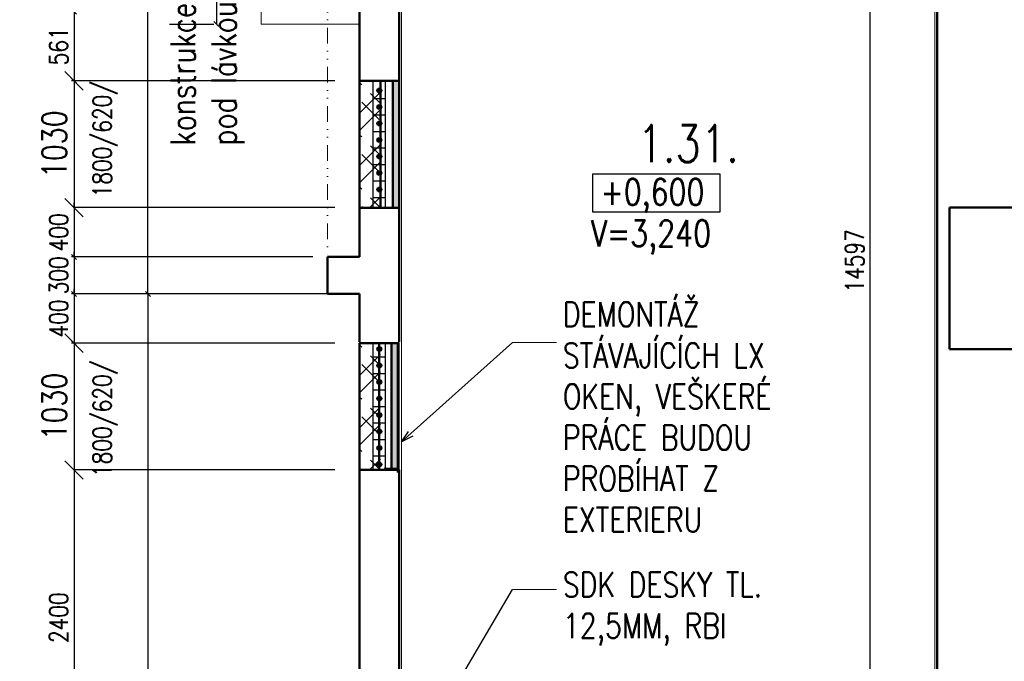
# Model space of a CAD drawing. Header units: millimetres. Extents: x -238874 to 551972, y -298952 to 658415.
# Tile 111 of 256: x 32308 to 40303, y 52035 to 57245. Entities that reach past the tile are written whole.
import ezdxf

# ---------------------------------------------------------------- set-up
doc = ezdxf.new("R2010")
doc.units = ezdxf.units.MM
doc.header["$LTSCALE"] = 20
doc.linetypes.add('DIVIDE2', pattern=[15.875, 6.35, -3.175, 0, -3.175, 0, -3.175])
doc.layers.add('00_HEDVIKA_DEMOLICE', color=2, linetype='Continuous', lineweight=30, transparency=0.3)
for name, color, linetype, lineweight in [('00_HEDVIKA_OBRYS', 1, 'Continuous', 50), ('CKIZOLACE', 4, 'Continuous', 18), ('CKKOTY', 3, 'Continuous', 18), ('CKSTENY_SRAF', 8, 'Continuous', 18), ('CKTEXTY_MALE', 140, 'Continuous', 18), ('HEDVIKA_OKNA_PARAPET', 70, 'Continuous', 18), ('NOSNÉ', 8, 'Continuous', 50), ('PRUCHODY', 7, 'Continuous', 18)]:
    doc.layers.add(name, color=color, linetype=linetype, lineweight=lineweight)
doc.layers.add('CZ', color=255, linetype='Continuous')
doc.layers.add('KOTY', color=8, linetype='Continuous')
doc.styles.add('SIMPLEX', font='SIMPLEX.shx', dxfattribs={"width": 0.8, "bigfont": 'CAD13.shx'})
doc.styles.get("Standard").update_dxf_attribs({"font": 'simplex.shx', "width": 0.8})
doc.linetypes.add('IZOLACE_TEPELNA_U', pattern='A,0.00254,-2.54,[216,CADKON.SHX,S=2.54,R=0,X=-2.54,Y=0],-15.24,[216,CADKON.SHX,S=2.54,R=180,X=2.54,Y=0],-2.54', length=20.32254)
doc.dimstyles.new('CADKON', dxfattribs={"dimscale": 100, "dimtxt": 2, "dimasz": 1.5, "dimexe": 0, "dimexo": 2, "dimgap": 0.6, "dimtad": 1, "dimrnd": 1, "dimtxsty": 'Standard', "dimblk1": 'OBLIQUE', "dimblk2": 'OBLIQUE', "dimsah": 1, "dimcen": 2.5, "dimadec": 1, "dimazin": 2, "dimtfac": 1, "dimtix": 1, "dimtmove": 2, "dimatfit": 3, "dimldrblk": 'OPEN30', "dimfxl": 5, "dimtfill": 1, "dimtolj": 1, "dimarcsym": 0})
doc.dimstyles.new('CKA', dxfattribs={"dimtxt": 200, "dimasz": 40, "dimexe": 20, "dimexo": 0.2, "dimgap": 50, "dimtad": 1, "dimdec": 0, "dimrnd": 1, "dimzin": 0, "dimdsep": 46, "dimtxsty": 'Standard', "dimblk1": 'OBLIQUE', "dimblk2": 'OBLIQUE', "dimsah": 1, "dimcen": 0.09, "dimclrd": 253, "dimclre": 253, "dimclrt": 253, "dimadec": 0, "dimazin": 0, "dimtfac": 1, "dimtdec": 0, "dimtix": 1, "dimtmove": 2, "dimatfit": 3, "dimfxl": 1, "dimtolj": 1, "dimtzin": 0, "dimarcsym": 0})

# ---------------------------------------------------------------- blocks, each defined once
blk = doc.blocks.new('_OBLIQUE')
at = {"color": 0, "linetype": 'ByBlock'}
blk.add_line((-0.5, -0.5), (0.5, 0.5), dxfattribs=at)
blk = doc.blocks.new('*D703')
at = {"layer": 'DEFPOINTS', "color": 0, "transparency": 16777216}
for p in [(33538, 72340), (31560.3, 45270), (33538, 45270)]:
    blk.add_point(p, dxfattribs=at)
at = {"layer": 'KOTY', "lineweight": -2, "transparency": 16777216}
for p, q in [((31560.3, 72340), (31560.3, 45270)), ((33157.2, 45270), (31540.3, 45270))]:
    blk.add_line(p, q, dxfattribs=at)
at = {"layer": 'KOTY', "lineweight": -2, "transparency": 16777216, "xscale": 40, "yscale": 40, "zscale": 40}
for p, rotation in [((31560.3, 72340), 90), ((31560.3, 45270), 270)]:
    blk.add_blockref('_OBLIQUE', p, dxfattribs=dict(at, rotation=rotation))
at = {"layer": 'KOTY', "transparency": 16777216, "insert": (31435.3, 58805), "char_height": 150, "attachment_point": 5, "rotation": 90, "style": 'SIMPLEX'}
blk.add_mtext('\\A1;27070', dxfattribs=at)
blk = doc.blocks.new('*D734')
at = {"layer": 'DEFPOINTS', "color": 0, "transparency": 16777216}
for p in [(39212.8, 62580), (39758, 62580), (39758, 47992.9)]:
    blk.add_point(p, dxfattribs=at)
at = {"layer": 'KOTY', "lineweight": -2, "transparency": 16777216}
for p, q in [((39377.2, 62580), (39192.8, 62580)), ((39212.8, 47992.9), (39212.8, 62580))]:
    blk.add_line(p, q, dxfattribs=at)
at = {"layer": 'KOTY', "lineweight": -2, "transparency": 16777216, "xscale": 40, "yscale": 40, "zscale": 40}
for p, rotation in [((39212.8, 62580), 90), ((39212.8, 47992.9), 270)]:
    blk.add_blockref('_OBLIQUE', p, dxfattribs=dict(at, rotation=rotation))
at = {"layer": 'KOTY', "transparency": 16777216, "insert": (39087.8, 55286.5), "char_height": 150, "attachment_point": 5, "rotation": 90, "style": 'SIMPLEX'}
blk.add_mtext('\\A1;14597', dxfattribs=at)
blk = doc.blocks.new('*D735')
at = {"layer": 'DEFPOINTS', "color": 0, "transparency": 16777216}
for p in [(35068, 55718.6), (32749.3, 55318.6), (35068, 55318.6)]:
    blk.add_point(p, dxfattribs=at)
at = {"layer": 'KOTY', "lineweight": -2, "transparency": 16777216}
for p, q in [((32749.3, 55718.6), (32749.3, 55758.6)), ((32749.3, 55718.6), (32749.3, 55318.6)), ((34687.2, 55318.6), (32729.3, 55318.6)), ((32749.3, 55318.6), (32749.3, 55278.6))]:
    blk.add_line(p, q, dxfattribs=at)
at = {"layer": 'KOTY', "lineweight": -2, "transparency": 16777216, "xscale": 40, "yscale": 40, "zscale": 40}
for p, rotation in [((32749.3, 55718.6), 270), ((32749.3, 55318.6), 90)]:
    blk.add_blockref('_OBLIQUE', p, dxfattribs=dict(at, rotation=rotation))
at = {"layer": 'KOTY', "transparency": 16777216, "insert": (32624.3, 55518.6), "char_height": 150, "attachment_point": 5, "rotation": 90, "style": 'SIMPLEX'}
blk.add_mtext('\\A1;400', dxfattribs=at)
blk = doc.blocks.new('*D736')
at = {"layer": 'DEFPOINTS', "color": 0, "transparency": 16777216}
for p in [(35068, 55318.6), (32749.3, 55018.6), (35068, 55018.6)]:
    blk.add_point(p, dxfattribs=at)
at = {"layer": 'KOTY', "lineweight": -2, "transparency": 16777216}
for p, q in [((32749.3, 55318.6), (32749.3, 55358.6)), ((32749.3, 55318.6), (32749.3, 55018.6)), ((34687.2, 55018.6), (32729.3, 55018.6)), ((32749.3, 55018.6), (32749.3, 54978.6))]:
    blk.add_line(p, q, dxfattribs=at)
at = {"layer": 'KOTY', "lineweight": -2, "transparency": 16777216, "xscale": 40, "yscale": 40, "zscale": 40}
for p, rotation in [((32749.3, 55318.6), 270), ((32749.3, 55018.6), 90)]:
    blk.add_blockref('_OBLIQUE', p, dxfattribs=dict(at, rotation=rotation))
at = {"layer": 'KOTY', "transparency": 16777216, "insert": (32624.3, 55168.6), "char_height": 150, "attachment_point": 5, "rotation": 90, "style": 'SIMPLEX'}
blk.add_mtext('\\A1;300', dxfattribs=at)
blk = doc.blocks.new('*D737')
at = {"layer": 'DEFPOINTS', "color": 0, "transparency": 16777216}
for p in [(33349, 62880), (34808, 62880), (34808, 55018.6)]:
    blk.add_point(p, dxfattribs=at)
at = {"layer": 'KOTY', "lineweight": -2, "transparency": 16777216}
for p, q in [((34427.2, 62880), (33329, 62880)), ((33349, 55018.6), (33349, 62880))]:
    blk.add_line(p, q, dxfattribs=at)
at = {"layer": 'KOTY', "lineweight": -2, "transparency": 16777216, "xscale": 40, "yscale": 40, "zscale": 40}
for p, rotation in [((33349, 62880), 90), ((33349, 55018.6), 270)]:
    blk.add_blockref('_OBLIQUE', p, dxfattribs=dict(at, rotation=rotation))
at = {"layer": 'KOTY', "transparency": 16777216, "insert": (33224, 58949.3), "char_height": 150, "attachment_point": 5, "rotation": 90, "style": 'SIMPLEX'}
blk.add_mtext('\\A1;7861', dxfattribs=at)
blk = doc.blocks.new('*D750')
at = {"layer": 'DEFPOINTS', "color": 0, "transparency": 16777216}
for p in [(34808, 55018.6), (33349, 47020), (34808, 47020)]:
    blk.add_point(p, dxfattribs=at)
at = {"layer": 'KOTY', "lineweight": -2, "transparency": 16777216}
for p, q in [((33349, 55018.6), (33349, 47020)), ((34427.2, 47020), (33329, 47020))]:
    blk.add_line(p, q, dxfattribs=at)
at = {"layer": 'KOTY', "lineweight": -2, "transparency": 16777216, "xscale": 40, "yscale": 40, "zscale": 40}
for p, rotation in [((33349, 55018.6), 90), ((33349, 47020), 270)]:
    blk.add_blockref('_OBLIQUE', p, dxfattribs=dict(at, rotation=rotation))
at = {"layer": 'KOTY', "transparency": 16777216, "insert": (33224, 51019.3), "char_height": 150, "attachment_point": 5, "rotation": 90, "style": 'SIMPLEX'}
blk.add_mtext('\\A1;8020', dxfattribs=at)
blk = doc.blocks.new('*D767')
at = {"layer": 'DEFPOINTS', "color": 0, "transparency": 16777216}
for p in [(35068, 55018.6), (32749.3, 54618.6), (35068, 54618.6)]:
    blk.add_point(p, dxfattribs=at)
at = {"layer": 'KOTY', "lineweight": -2, "transparency": 16777216}
for p, q in [((32749.3, 55018.6), (32749.3, 55058.6)), ((32749.3, 55018.6), (32749.3, 54618.6)), ((34687.2, 54618.6), (32729.3, 54618.6)), ((32749.3, 54618.6), (32749.3, 54578.6))]:
    blk.add_line(p, q, dxfattribs=at)
at = {"layer": 'KOTY', "lineweight": -2, "transparency": 16777216, "xscale": 40, "yscale": 40, "zscale": 40}
for p, rotation in [((32749.3, 55018.6), 270), ((32749.3, 54618.6), 90)]:
    blk.add_blockref('_OBLIQUE', p, dxfattribs=dict(at, rotation=rotation))
at = {"layer": 'KOTY', "transparency": 16777216, "insert": (32624.3, 54818.6), "char_height": 150, "attachment_point": 5, "rotation": 90, "style": 'SIMPLEX'}
blk.add_mtext('\\A1;400', dxfattribs=at)
blk = doc.blocks.new('*D768')
at = {"layer": 'CKKOTY', "color": 0, "lineweight": -2, "transparency": 16777216}
for p, q in [((34868, 54618.6), (32749.3, 54618.6)), ((32749.3, 54618.6), (32749.3, 53588.6)), ((34868, 53588.6), (32749.3, 53588.6))]:
    blk.add_line(p, q, dxfattribs=at)
at = {"layer": 'DEFPOINTS', "color": 0, "transparency": 16777216}
for p in [(35068, 54618.6), (32749.3, 53588.6), (35068, 53588.6)]:
    blk.add_point(p, dxfattribs=at)
at = {"layer": 'CKKOTY', "color": 0, "lineweight": -2, "transparency": 16777216, "xscale": 150, "yscale": 150, "zscale": 150}
for p, rotation in [((32749.3, 54618.6), 90), ((32749.3, 53588.6), 270)]:
    blk.add_blockref('_OBLIQUE', p, dxfattribs=dict(at, rotation=rotation))
at = {"layer": 'CKKOTY', "color": 0, "transparency": 16777216, "insert": (32589.3, 54103.6), "char_height": 200, "attachment_point": 5, "rotation": 90, "bg_fill": 3, "box_fill_scale": 1.1, "bg_fill_color": 256, "bg_fill_true_color": 13158600, "bg_fill_transparency": 0}
blk.add_mtext('\\A1;1030', dxfattribs=at)
blk = doc.blocks.new('_Open30')
at = {"color": 0, "lineweight": -2}
for p, q in [((-1, 0.268), (0, 0)), ((0, 0), (-1, -0.268)), ((0, 0), (-1, 0))]:
    blk.add_line(p, q, dxfattribs=at)
blk = doc.blocks.new('*D769')
at = {"layer": 'DEFPOINTS', "color": 0, "transparency": 16777216}
for p in [(35068, 53588.6), (32749.3, 51188.6), (35068, 51188.6)]:
    blk.add_point(p, dxfattribs=at)
at = {"layer": 'KOTY', "lineweight": -2, "transparency": 16777216}
for p, q in [((32749.3, 53588.6), (32749.3, 51188.6)), ((34687.2, 51188.6), (32729.3, 51188.6))]:
    blk.add_line(p, q, dxfattribs=at)
at = {"layer": 'KOTY', "lineweight": -2, "transparency": 16777216, "xscale": 40, "yscale": 40, "zscale": 40}
for p, rotation in [((32749.3, 53588.6), 90), ((32749.3, 51188.6), 270)]:
    blk.add_blockref('_OBLIQUE', p, dxfattribs=dict(at, rotation=rotation))
at = {"layer": 'KOTY', "transparency": 16777216, "insert": (32624.3, 52388.6), "char_height": 150, "attachment_point": 5, "rotation": 90, "style": 'SIMPLEX'}
blk.add_mtext('\\A1;2400', dxfattribs=at)
blk = doc.blocks.new('*D798')
at = {"layer": 'DEFPOINTS', "color": 0, "transparency": 16777216}
for p in [(34445.3, 59790.5), (33905.3, 57209.6), (33905.3, 57209.6)]:
    blk.add_point(p, dxfattribs=at)
at = {"layer": 'KOTY', "lineweight": -2, "transparency": 16777216}
for p, q in [((33905.3, 59790.5), (33905.3, 57209.6)), ((33524.5, 57209.6), (33885.3, 57209.6))]:
    blk.add_line(p, q, dxfattribs=at)
at = {"layer": 'KOTY', "lineweight": -2, "transparency": 16777216, "xscale": 40, "yscale": 40, "zscale": 40}
for p, rotation in [((33905.3, 59790.5), 90), ((33905.3, 57209.6), 270)]:
    blk.add_blockref('_OBLIQUE', p, dxfattribs=dict(at, rotation=rotation))
at = {"layer": 'KOTY', "transparency": 16777216, "insert": (33780.3, 58500), "char_height": 150, "attachment_point": 5, "rotation": 90, "style": 'SIMPLEX'}
blk.add_mtext('\\A1;2581', dxfattribs=at)
blk = doc.blocks.new('*D808')
at = {"layer": 'DEFPOINTS', "color": 0, "transparency": 16777216}
for p in [(35068, 57309.6), (32749.3, 56748.6), (35068, 56748.6)]:
    blk.add_point(p, dxfattribs=at)
at = {"layer": 'KOTY', "lineweight": -2, "transparency": 16777216}
for p, q in [((32749.3, 57309.6), (32749.3, 56748.6)), ((34687.2, 56748.6), (32729.3, 56748.6))]:
    blk.add_line(p, q, dxfattribs=at)
at = {"layer": 'KOTY', "lineweight": -2, "transparency": 16777216, "xscale": 40, "yscale": 40, "zscale": 40}
for p, rotation in [((32749.3, 57309.6), 90), ((32749.3, 56748.6), 270)]:
    blk.add_blockref('_OBLIQUE', p, dxfattribs=dict(at, rotation=rotation))
at = {"layer": 'KOTY', "transparency": 16777216, "insert": (32624.3, 57029.1), "char_height": 150, "attachment_point": 5, "rotation": 90, "style": 'SIMPLEX'}
blk.add_mtext('\\A1;561', dxfattribs=at)
blk = doc.blocks.new('*D809')
at = {"layer": 'CKKOTY', "color": 0, "lineweight": -2, "transparency": 16777216}
for p, q in [((34868, 56748.6), (32749.3, 56748.6)), ((32749.3, 56748.6), (32749.3, 55718.6)), ((34868, 55718.6), (32749.3, 55718.6))]:
    blk.add_line(p, q, dxfattribs=at)
at = {"layer": 'DEFPOINTS', "color": 0, "transparency": 16777216}
for p in [(35068, 56748.6), (32749.3, 55718.6), (35068, 55718.6)]:
    blk.add_point(p, dxfattribs=at)
at = {"layer": 'CKKOTY', "color": 0, "lineweight": -2, "transparency": 16777216, "xscale": 150, "yscale": 150, "zscale": 150}
for p, rotation in [((32749.3, 56748.6), 90), ((32749.3, 55718.6), 270)]:
    blk.add_blockref('_OBLIQUE', p, dxfattribs=dict(at, rotation=rotation))
at = {"layer": 'CKKOTY', "color": 0, "transparency": 16777216, "insert": (32589.3, 56233.6), "char_height": 200, "attachment_point": 5, "rotation": 90, "bg_fill": 3, "box_fill_scale": 1.1, "bg_fill_color": 256, "bg_fill_true_color": 13158600, "bg_fill_transparency": 0}
blk.add_mtext('\\A1;1030', dxfattribs=at)

msp = doc.modelspace()

# ---------------------------------------------------------------- hatches: boundary and pattern name
at = {"layer": '00_HEDVIKA_DEMOLICE'}
for points in [[(35247.962, 56670.133, 1), (35207.962, 56670.133, 1)], [(35247.962, 56536.133, 1), (35207.962, 56536.133, 1)], [(35247.962, 56402.133, 1), (35207.962, 56402.133, 1)], [(35247.962, 56268.133, 1), (35207.962, 56268.133, 1)], [(35247.962, 56134.133, 1), (35207.962, 56134.133, 1)], [(35247.962, 56000.133, 1), (35207.962, 56000.133, 1)], [(35247.962, 55866.133, 1), (35207.962, 55866.133, 1)], [(35247.962, 54570.937, 1), (35207.962, 54570.937, 1)], [(35247.962, 54436.937, 1), (35207.962, 54436.937, 1)], [(35247.962, 54302.937, 1), (35207.962, 54302.937, 1)], [(35247.962, 54168.937, 1), (35207.962, 54168.937, 1)], [(35247.962, 54034.937, 1), (35207.962, 54034.937, 1)], [(35247.962, 53900.937, 1), (35207.962, 53900.937, 1)], [(35247.962, 53766.937, 1), (35207.962, 53766.937, 1)], [(35247.962, 53632.937, 1), (35207.962, 53632.937, 1)]]:
    msp.add_hatch(color=256, dxfattribs=at).paths.add_polyline_path(points)
at = {"layer": 'CKSTENY_SRAF'}
h = msp.add_hatch(color=256, dxfattribs=at)
h.dxf.hatch_style = 1
h.paths.add_polyline_path([(35387.962, 56748.555), (35337.962, 56748.555), (35337.962, 55718.555), (35387.962, 55718.555)])
h = msp.add_hatch(color=256, dxfattribs=at)
h.dxf.hatch_style = 1
h.paths.add_polyline_path([(35377.962, 54618.555), (35327.962, 54618.555), (35327.962, 53598.555), (35377.962, 53598.555)])

# ---------------------------------------------------------------- linework, layer by layer
at = {"layer": '00_HEDVIKA_DEMOLICE'}
for p, q in [((35177.962, 55718.555), (35177.962, 56748.555)), ((35277.962, 55718.555), (35277.962, 56748.555)), ((35277.962, 55718.555), (35277.962, 56748.555)), ((35277.962, 56603.133), (35177.962, 56603.133)), ((35277.962, 56469.133), (35177.962, 56469.133)), ((35277.962, 56335.133), (35177.962, 56335.133)), ((35277.962, 56201.133), (35177.962, 56201.133)), ((35277.962, 56067.133), (35177.962, 56067.133)), ((35277.962, 55933.133), (35177.962, 55933.133)), ((35277.962, 55799.133), (35177.962, 55799.133)), ((35177.962, 53588.555), (35177.962, 54618.555)), ((35277.962, 53588.555), (35277.962, 54618.555)), ((35277.962, 54503.937), (35177.962, 54503.937)), ((35277.962, 54369.937), (35177.962, 54369.937)), ((35277.962, 54235.937), (35177.962, 54235.937)), ((35277.962, 54101.937), (35177.962, 54101.937)), ((35277.962, 53967.937), (35177.962, 53967.937)), ((35277.962, 53833.937), (35177.962, 53833.937)), ((35277.962, 53699.937), (35177.962, 53699.937))]:
    msp.add_line(p, q, dxfattribs=at)
for centre in [(35227.962, 56670.133), (35227.962, 56536.133), (35227.962, 56402.133), (35227.962, 56268.133), (35227.962, 56134.133), (35227.962, 56000.133), (35227.962, 55866.133), (35227.962, 54570.937), (35227.962, 54436.937), (35227.962, 54302.937), (35227.962, 54168.937), (35227.962, 54034.937), (35227.962, 53900.937), (35227.962, 53766.937), (35227.962, 53632.937)]:
    msp.add_circle(centre, 20, dxfattribs=at)
at = {"layer": '00_HEDVIKA_OBRYS'}
for p, q in [((35237.962, 56748.555), (35237.962, 55718.555)), ((35337.962, 56748.555), (35337.962, 55718.555)), ((35387.962, 56748.555), (35387.962, 55718.555)), ((35227.962, 54618.555), (35227.962, 53598.555)), ((35327.962, 54618.555), (35327.962, 53598.555)), ((35377.962, 54618.555), (35377.962, 53598.555))]:
    msp.add_line(p, q, dxfattribs=at)
for points in [[(35277.962, 56748.555), (35387.962, 56748.555)], [(35277.962, 55718.555), (35387.962, 55718.555)], [(35267.962, 54618.555), (35377.962, 54618.555)], [(35267.962, 53598.555), (35377.962, 53598.555)]]:
    msp.add_lwpolyline(points, dxfattribs=at)
at = {"layer": 'CKIZOLACE', "linetype": 'IZOLACE_TEPELNA_U', "ltscale": 0.2}
for points in [[(35277.962, 56748.555), (35277.962, 55718.555)], [(35277.962, 54618.555), (35277.962, 53588.555)]]:
    msp.add_lwpolyline(points, dxfattribs=at)
at = {"layer": 'CKTEXTY_MALE'}
for p, q in [((36309.847, 54623.608), (36709.847, 54623.608)), ((36309.847, 52619.41), (36709.847, 52619.41))]:
    msp.add_line(p, q, dxfattribs=at)
at = {"layer": 'CZ', "color": 7}
msp.add_lwpolyline([(36960.683, 55994.19), (37994.166, 55994.19), (37994.166, 55681.719), (36960.683, 55681.719)], close=True, dxfattribs=at)
at = {"layer": 'HEDVIKA_OKNA_PARAPET'}
for p, q in [((35067.962, 56748.555), (35067.962, 55718.555)), ((35067.962, 54618.555), (35067.962, 53588.555))]:
    msp.add_line(p, q, dxfattribs=at)
at = {"layer": 'KOTY'}
msp.add_line((34807.962, 55018.555), (32849.28, 55018.555), dxfattribs=at)
for centre, start, end in [((35077.962, 54628.555), 180, 270), ((35377.962, 54628.555), 270, 0)]:
    msp.add_arc(centre, 10, start, end, dxfattribs=at)
at = {"layer": 'NOSNÉ'}
for p, q in [((39757.962, 60090.047), (39757.962, 50850.047)), ((39757.962, 60090.047), (39757.962, 50850.047)), ((35387.962, 58050.047), (35387.962, 56748.555)), ((35067.962, 57309.632), (35067.962, 56748.555)), ((35387.962, 56748.555), (35067.962, 56748.555)), ((35067.962, 55718.555), (35067.962, 55318.555)), ((35387.962, 55718.555), (35067.962, 55718.555)), ((35387.962, 55718.555), (35387.962, 54628.555)), ((35387.962, 55718.555), (35387.962, 55687.989)), ((39857.962, 55720.047), (39857.962, 54570.047)), ((40377.962, 55720.047), (39857.962, 55720.047)), ((35067.962, 55318.555), (34807.962, 55318.555)), ((34807.962, 55318.555), (34807.962, 55018.555)), ((35067.962, 55018.555), (34807.962, 55018.555)), ((35067.962, 55018.555), (35067.962, 54628.555)), ((35387.962, 54618.555), (35067.962, 54618.555)), ((40377.962, 54570.047), (39857.962, 54570.047)), ((35067.962, 53588.555), (35067.962, 51188.555)), ((35387.962, 53588.555), (35067.962, 53588.555)), ((35377.962, 53598.555), (35377.962, 53567.989)), ((35387.962, 53588.555), (35387.962, 51188.555))]:
    msp.add_line(p, q, dxfattribs=at)
at = {"layer": 'PRUCHODY', "linetype": 'DIVIDE2'}
msp.add_line((34807.962, 62580.047), (34807.962, 55318.555), dxfattribs=at)
at = {"layer": 'PRUCHODY'}
for p, q in [((39737.962, 60090.047), (39737.962, 50850.047)), ((34267.962, 59790.463), (34267.962, 57209.632)), ((35407.962, 48012.922), (35407.962, 58100.297)), ((34267.962, 57209.632), (35067.962, 57209.632)), ((35387.962, 55718.555), (35387.962, 56748.555)), ((35387.962, 55718.555), (35387.962, 56748.555)), ((35387.962, 55718.555), (35067.962, 55718.555)), ((35387.962, 55718.555), (35067.962, 55718.555)), ((35387.962, 55718.555), (35067.962, 55718.555)), ((35377.962, 54618.555), (35077.962, 54618.555)), ((35377.962, 53598.555), (35377.962, 54618.555)), ((35387.962, 54618.555), (35387.962, 53588.555)), ((35387.962, 53588.555), (35067.962, 53588.555)), ((35387.962, 53588.555), (35067.962, 53588.555)), ((35387.962, 53588.555), (35067.962, 53588.555)), ((35387.962, 53588.555), (35067.962, 53588.555))]:
    msp.add_line(p, q, dxfattribs=at)

# ---------------------------------------------------------------- texts
at = {"layer": 'CKKOTY', "char_height": 150, "width": 955.5, "attachment_point": 1, "rotation": 90}
for insert in [(32903.033, 55802.078), (32903.033, 53532.339)]:
    msp.add_mtext('1800/620/', dxfattribs=dict(at, insert=insert))
at = {"layer": 'CZ', "color": 7, "insert": (33533.093, 56222.899), "char_height": 200, "width": 1535.9, "attachment_point": 1, "rotation": 90}
msp.add_mtext('konstrukce pod lávkou', dxfattribs=at)
at = {"layer": 'CZ', "color": 6, "linetype": 'Continuous', "lineweight": 30, "insert": (37324.014, 56389.164), "char_height": 300, "width": 1830.1, "attachment_point": 1}
msp.add_mtext('1.31.', dxfattribs=at)
at = {"layer": 'CZ', "color": 7, "char_height": 212.5, "attachment_point": 1}
for s, insert, width in [('+0,600', (37023.572, 55952.986), 1666.9), ('V=3,240', (36945.585, 55615.953), 3214.5)]:
    msp.add_mtext(s, dxfattribs=dict(at, insert=insert, width=width))

# ---------------------------------------------------------------- dimensions: what is measured, and where the dimension line sits
at = {"layer": 'KOTY'}
for base, p1, p2, text, picture, middle in [((31560.292, 45270.047), (33537.962, 72340.047), (33537.962, 45270.047), '27070', '*D703', (31435.292, 58805.047)), ((33349.049, 62880.047), (34807.962, 55018.555), (34807.962, 62880.047), '7861', '*D737', (33224.049, 58949.301)), ((39212.79, 62580.047), (39757.962, 47992.922), (39757.962, 62580.047), '14597', '*D734', (39087.79, 55286.485)), ((33905.265, 57209.632), (34445.265, 59790.463), (33905.265, 57209.632), '2581', '*D798', (33780.265, 58500.047)), ((32749.28, 56748.555), (35067.962, 57309.632), (35067.962, 56748.555), '561', '*D808', (32624.28, 57029.094)), ((32749.28, 55318.555), (35067.962, 55718.555), (35067.962, 55318.555), '400', '*D735', (32624.28, 55518.555)), ((32749.28, 55018.555), (35067.962, 55318.555), (35067.962, 55018.555), '300', '*D736', (32624.28, 55168.555)), ((32749.28, 54618.555), (35067.962, 55018.555), (35067.962, 54618.555), '400', '*D767', (32624.28, 54818.555)), ((33349.049, 47020.047), (34807.962, 55018.555), (34807.962, 47020.047), '8020', '*D750', (33224.049, 51019.301))]:
    dim = msp.add_linear_dim(base=base, p1=p1, p2=p2, angle=90, text=text, dimstyle='CKA', override={"dimtxt": 150, "dimexo": 380.774374, "dimtxsty": 'SIMPLEX', "dimse1": 1, "dimclrd": 256, "dimclre": 256, "dimclrt": 256}, dxfattribs=at)
    dim.commit()
    dim.dimension.update_dxf_attribs({"geometry": picture, "text_midpoint": middle})

# ---------------------------------------------------------------- leaders
at = {"layer": 'CKTEXTY_MALE'}
for points in [[(35407.962, 53816.093), (36309.847, 54623.608)], [(35407.962, 51078.812), (36309.847, 52619.41)]]:
    msp.add_leader(points, dimstyle='CADKON', override={"dimscale": 1, "dimasz": 100, "dimtih": 0, "dimtoh": 0, "dimrnd": 0, "dimclrd": 0, "dimtix": 0, "dimtofl": 0, "dimldrblk": 'Open30'}, dxfattribs=at)

# ---------------------------------------------------------------- next in the draw order: texts
at = {"layer": 'CKTEXTY_MALE', "insert": (36718.553, 54952.326), "char_height": 100, "width": 2061.00981, "attachment_point": 1, "bg_fill": 3, "box_fill_scale": 1.5, "bg_fill_color": 256, "bg_fill_transparency": 0}
msp.add_mtext('{\\H2x;DEMONTÁŽ STÁVAJÍCÍCH LX OKEN, VEŠKERÉ\\PPRÁCE BUDOU PROBÍHAT Z EXTERIERU}', dxfattribs=at)

# ---------------------------------------------------------------- next in the draw order: dimensions: what is measured, and where the dimension line sits
at = {"layer": 'CKKOTY'}
for base, p1, p2, picture, middle in [((32749.28, 55718.555), (35067.962, 56748.555), (35067.962, 55718.555), '*D809', (32589.28, 56233.555)), ((32749.28, 53588.555), (35067.962, 54618.555), (35067.962, 53588.555), '*D768', (32589.28, 54103.555))]:
    dim = msp.add_linear_dim(base=base, p1=p1, p2=p2, angle=90, text='1030', dimstyle='CADKON', dxfattribs=at)
    dim.commit()
    dim.dimension.update_dxf_attribs({"geometry": picture, "text_midpoint": middle})

# ---------------------------------------------------------------- next in the draw order: hatches: boundary and pattern name
at = {"layer": 'CKSTENY_SRAF'}
h = msp.add_hatch(dxfattribs=at)
h.set_pattern_fill('ZDIVO-PLYNOSILIK', color=256, scale=100)
h.set_pattern_definition([(45, (-42016.24, -328189.74), (-212.13203, 212.13203), []), (45, (-41874.8, -328189.74), (-212.13203, 212.13203), []), (135, (-41776.12, -328161.75), (-212.13203, -212.13203), [200, -100]), (135, (-41705.4, -328091.04), (-212.13203, -212.13203), [200, -100])])
h.paths.add_polyline_path([(35237.962, 56751.257), (35067.962, 56749.906), (35067.962, 55717.88), (35237.962, 55719.231)])
h = msp.add_hatch(dxfattribs=at)
h.set_pattern_fill('ZDIVO-PLYNOSILIK', color=256, scale=100)
h.set_pattern_definition([(45, (-42016.24, -330319.74), (-212.13203, 212.13203), []), (45, (-41874.8, -330319.74), (-212.13203, 212.13203), []), (135, (-41776.12, -330291.75), (-212.13203, -212.13203), [200, -100]), (135, (-41705.4, -330221.04), (-212.13203, -212.13203), [200, -100])])
h.paths.add_polyline_path([(35237.962, 54621.257), (35067.962, 54619.906), (35067.962, 53587.88), (35237.962, 53589.231)])

# ---------------------------------------------------------------- next in the draw order: linework, layer by layer
at = {"layer": '00_HEDVIKA_OBRYS'}
for p, q in [((35067.962, 56748.555), (35067.962, 55718.555)), ((35067.962, 54618.555), (35067.962, 53588.555))]:
    msp.add_line(p, q, dxfattribs=at)
for points in [[(35067.962, 56748.555), (35387.962, 56748.555)], [(35067.962, 55718.555), (35387.962, 55718.555)], [(35067.962, 54618.555), (35387.962, 54618.555)], [(35067.962, 53588.555), (35387.962, 53588.555)]]:
    msp.add_lwpolyline(points, dxfattribs=at)

# ---------------------------------------------------------------- next in the draw order: texts
at = {"layer": 'CKTEXTY_MALE', "insert": (36718.553, 52757.658), "char_height": 100, "width": 2061.00981, "attachment_point": 1, "bg_fill": 3, "box_fill_scale": 1.5, "bg_fill_color": 256, "bg_fill_transparency": 0}
msp.add_mtext('{\\H2x;SDK DESKY TL. 12,5MM, RBI}', dxfattribs=at)

# ---------------------------------------------------------------- next in the draw order: dimensions: what is measured, and where the dimension line sits
at = {"layer": 'KOTY'}
dim = msp.add_linear_dim(base=(32749.28, 51188.555), p1=(35067.962, 53588.555), p2=(35067.962, 51188.555), angle=90, text='2400', dimstyle='CKA', override={"dimtxt": 150, "dimexo": 380.774374, "dimtxsty": 'SIMPLEX', "dimse1": 1, "dimclrd": 256, "dimclre": 256, "dimclrt": 256}, dxfattribs=at)
dim.commit()
dim.dimension.update_dxf_attribs({"geometry": '*D769', "text_midpoint": (32624.28, 52388.555)})

doc.saveas('drawing.dxf')
